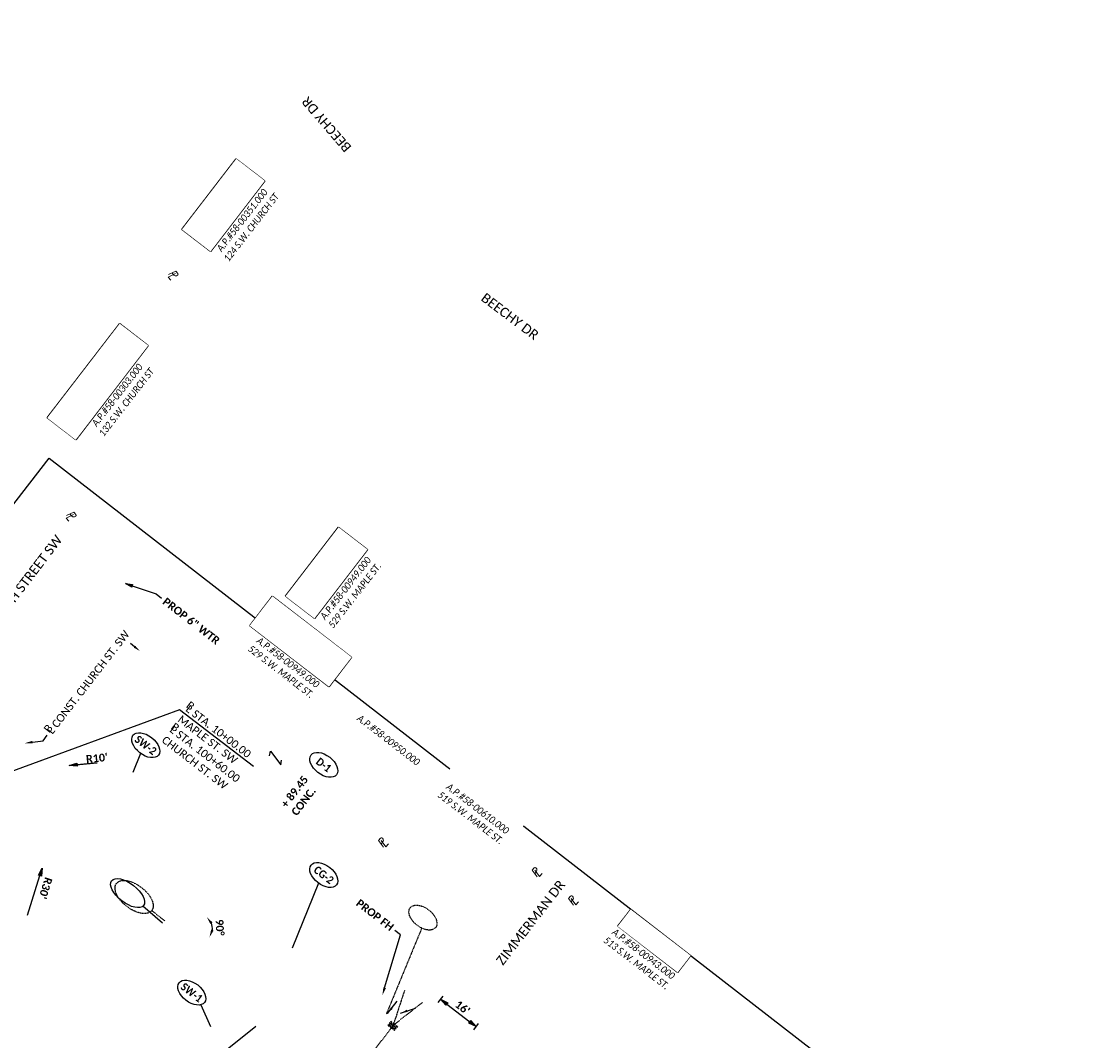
# Model space of a CAD drawing. Header units: feet. Extents: x 2204748 to 2209851, y 304262 to 307692.
# Tile 8 of 28: x 2205694 to 2206076, y 306528 to 306892. Entities that reach past the tile are written whole.
import ezdxf
from ezdxf import colors
from ezdxf.entities.mleader import LeaderData, LeaderLine
from ezdxf.math import Vec2, Vec3

# ---------------------------------------------------------------- set-up
doc = ezdxf.new("R2010")
doc.units = ezdxf.units.FT
doc.header["$MEASUREMENT"] = 0
doc.set_wipeout_variables(frame=1)
for name, pattern in [('2', [0.1, 0.06, -0.04]), ('OhDOT_USTN1', [0.055, 0.014, -0.041]), ('OhDOT_USTN2', [0.11, 0.069, -0.041]), ('OhDOT_USTN4', [0.22, 0.11, -0.041, 0.028, -0.041]), ('OhDOT_USTN5', [0.11, 0.055, -0.055]), ('OhDOT_USTN6', [0.223, 0.083, -0.028, 0.028, -0.028, 0.028, -0.028]), ('OhDOT_USTN7', [0.221, 0.11, -0.028, 0.055, -0.028]), ('REDO_Drainage01', [1.6, 0.85, -0.75]), ('setbackex', [1.4, 1.3, -0.1])]:
    doc.linetypes.add(name, pattern=pattern)
for name, color, linetype in [('0_Text+_Line_Mask', 9, 'Continuous'), ('DR_P_Text', 7, 'Continuous'), ('DR_X_Cells', 121, 'Continuous'), ('DR_X_Storm_Sewer', 151, 'OhDOT_USTN5'), ('DV_X_Owner_Labels', 7, 'setbackex'), ('DV_X_Text', 7, 'Continuous'), ('RW_X_Text', 7, 'Continuous'), ('SH_TextM', 7, 'Continuous'), ('UT_P_Sanitary_Text', 125, 'Continuous'), ('UT_X_Electric_Cells', 1, 'Continuous')]:
    doc.layers.add(name, color=color, linetype=linetype)
doc.layers.add('SH_VPort', color=5, linetype='Continuous', plot=False)
doc.styles.add('Simplex Normal (0.14)', font='calibri.ttf', dxfattribs={"height": 0.14})
doc.styles.add('Slanted Normal (0.125) Font 31', font='calibrii.ttf', dxfattribs={"width": 0.9, "height": 0.125})
doc.styles.add('Slanted-Normal', font='calibriz.ttf', dxfattribs={"height": 0.14})
doc.styles.add('Slanted-Sub Title', font='calibriz.ttf', dxfattribs={"height": 0.17})
doc.styles.add('Straight Normal (0.14) Font 30', font='calibrib.ttf', dxfattribs={"height": 0.14})
doc.styles.add('Straight-Normal', font='calibrib.ttf', dxfattribs={"height": 0.14})
doc.dimstyles.new('Dec Straight 0', dxfattribs={"dimtxt": 0.14, "dimasz": 0.14, "dimexe": 0.07, "dimexo": 0.07, "dimgap": 0.05, "dimtad": 1, "dimdec": 0, "dimzin": 0, "dimdsep": 46, "dimtxsty": 'Straight Normal (0.14) Font 30', "dimcen": 0.07, "dimclrd": 9, "dimclre": 9, "dimclrt": 256, "dimadec": 0, "dimazin": 0, "dimtfac": 1, "dimtdec": 0, "dimtofl": 0, "dimtmove": 2, "dimatfit": 3, "dimfxl": 1, "dimtolj": 1, "dimtzin": 0, "dimlwd": 25, "dimlwe": 25, "dimarcsym": 0})
doc.dimstyles.new('Dec Straight 1', dxfattribs={"dimtxt": 0.14, "dimasz": 0.14, "dimexe": 0.07, "dimexo": 0.07, "dimgap": 0.05, "dimtad": 1, "dimdec": 1, "dimzin": 0, "dimdsep": 46, "dimtxsty": 'Straight Normal (0.14) Font 30', "dimblk": 'Dim1', "dimcen": 0, "dimclrd": 95, "dimclre": 95, "dimclrt": 256, "dimaunit": 1, "dimadec": 4, "dimazin": 0, "dimtfac": 1, "dimtdec": 1, "dimtofl": 0, "dimtmove": 0, "dimatfit": 3, "dimldrblk": 'Dim1', "dimfxl": 1, "dimtolj": 1, "dimtzin": 0, "dimlwd": 25, "dimlwe": 25, "dimarcsym": 0})

# ---------------------------------------------------------------- blocks, each defined once
blk = doc.blocks.new('PL')
at = {"layer": 'DV_X_Text', "char_height": 0.14, "attachment_point": 1, "style": 'Simplex Normal (0.14)'}
for s, insert, width in [('{\\Fsimplex|c0;\\Q15;P}', (-0.028, 0.106), 0.15221), ('{\\Fsimplex|c0;\\Q15;L}', (0.002, 0.072), 0.05119)]:
    blk.add_mtext(s, dxfattribs=dict(at, insert=insert, width=width))
blk = doc.blocks.new('Dim1')
h = blk.add_hatch(color=4)
h.dxf.hatch_style = 1
h.paths.add_polyline_path([(0, 0), (-1, -0.2), (-1, 0.2)])
at = {"color": 4}
blk.add_lwpolyline([(0, 0), (-1, -0.2), (-1, 0.2), (0, 0)], dxfattribs=at)
blk = doc.blocks.new('*D965')
at = {"layer": 'Defpoints', "color": 0, "transparency": 16777216}
for p in [(2205841.87, 306540.42), (2205856.28, 306532.9), (2205854.55, 306530.66)]:
    blk.add_point(p, dxfattribs=at)
at = {"layer": 'SH_TextM', "color": 95, "lineweight": 25, "transparency": 16777216}
for p, q in [((2205842.73, 306541.53), (2205844.45, 306543.77)), ((2205845.82, 306540.95), (2205854.06, 306534.61)), ((2205855.41, 306531.77), (2205857.13, 306534.01))]:
    blk.add_line(p, q, dxfattribs=at)
at = {"layer": 'SH_TextM', "color": 95, "lineweight": 25, "transparency": 16777216, "xscale": 2.8, "yscale": 2.8, "zscale": 2.8}
for p, rotation in [((2205843.6, 306542.66), 142.418873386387), ((2205856.28, 306532.9), 322.418873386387)]:
    blk.add_blockref('Dim1', p, dxfattribs=dict(at, rotation=rotation))
at = {"layer": 'SH_TextM', "transparency": 16777216, "insert": (2205851.43, 306539.71), "char_height": 2.8, "attachment_point": 5, "rotation": 322.4189, "style": 'Straight Normal (0.14) Font 30'}
blk.add_mtext("\\A1;16'", dxfattribs=at)
blk = doc.blocks.new('*D988')
at = {"color": 9, "lineweight": 25, "transparency": 16777216}
blk.add_arc((2206069.04, 306327.8), 5.2, 353.6535, 21.1968, dxfattribs=at)
at = {"color": 9, "transparency": 16777216}
for points in [[(2206073.52, 306329.4), (2206074.27, 306329.96), (2206072.22, 306331.92)], [(2206074.65, 306327.05), (2206073.78, 306327.4), (2206073.17, 306324.62)]]:
    blk.add_solid(points, dxfattribs=at)
at = {"layer": 'Defpoints', "color": 0, "transparency": 16777216}
for p in [(2205670.07, 306634.7), (2206093.44, 306359.5), (2206069.04, 306327.8), (2206073.85, 306329.78), (2206842.8, 305732.6)]:
    blk.add_point(p, dxfattribs=at)
at = {"transparency": 16777216, "insert": (2206076.88, 306328.17), "char_height": 2.8, "attachment_point": 5, "rotation": 272.7622, "style": 'Straight Normal (0.14) Font 30'}
blk.add_mtext('\\A1;90%%D', dxfattribs=at)
blk = doc.blocks.new('*D989')
at = {"color": 9, "lineweight": 25, "transparency": 16777216}
blk.add_arc((2205756.83, 306567.96), 5.2, 353.6535, 21.1968, dxfattribs=at)
at = {"color": 9, "transparency": 16777216}
for points in [[(2205761.31, 306569.56), (2205762.05, 306570.12), (2205760, 306572.09)], [(2205762.43, 306567.21), (2205761.57, 306567.56), (2205760.95, 306564.79)]]:
    blk.add_solid(points, dxfattribs=at)
at = {"layer": 'Defpoints', "color": 0, "transparency": 16777216}
for p in [(2205357.85, 306874.87), (2205781.22, 306599.66), (2205756.83, 306567.96), (2205761.64, 306569.95), (2206530.58, 305972.77)]:
    blk.add_point(p, dxfattribs=at)
at = {"transparency": 16777216, "insert": (2205764.67, 306568.34), "char_height": 2.8, "attachment_point": 5, "rotation": 272.7622, "style": 'Straight Normal (0.14) Font 30'}
blk.add_mtext('\\A1;90%%D', dxfattribs=at)
blk = doc.blocks.new('*D993')
at = {"color": 9, "lineweight": 25, "transparency": 16777216}
blk.add_line((2206349.28, 306106.32), (2206350.07, 306107.34), dxfattribs=at)
blk.add_arc((2206352.14, 306110.03), 4.79, 266.3847, 288.4782, dxfattribs=at)
at = {"color": 9, "transparency": 16777216}
for points in [[(2206351.67, 306104.81), (2206352, 306105.68), (2206349.22, 306106.23)], [(2206353.39, 306105.86), (2206353.93, 306105.1), (2206355.94, 306107.11)]]:
    blk.add_solid(points, dxfattribs=at)
at = {"layer": 'Defpoints', "color": 0, "transparency": 16777216}
for p in [(2205670.07, 306634.7), (2206348.43, 306105.21), (2206351.51, 306105.28), (2206324.04, 306073.5), (2206842.8, 305732.6)]:
    blk.add_point(p, dxfattribs=at)
at = {"transparency": 16777216, "insert": (2206354.02, 306102.83), "char_height": 2.8, "attachment_point": 5, "rotation": 14.616, "style": 'Straight Normal (0.14) Font 30'}
blk.add_mtext('\\A1;90%%D', dxfattribs=at)
blk = doc.blocks.new('CB3-X')
at = {"layer": 'Defpoints', "color": 20, "linetype": 'REDO_Drainage01', "lineweight": 0}
blk.add_lwpolyline([(-2.37, 0.75), (2.37, 0.75), (2.37, -1.5), (-2.37, -1.5), (-2.37, 0.75)], close=True, dxfattribs=at)
at = {"layer": 'Defpoints', "color": 21, "linetype": 'OhDOT_USTN2', "lineweight": 53}
blk.add_point((0, 1.42), dxfattribs=at)
at = {"layer": 'Defpoints', "color": 61, "linetype": 'OhDOT_USTN6', "lineweight": 53}
for p in [(0, 0.75), (-2.37, -0.37), (0, -1.5), (2.37, -0.37)]:
    blk.add_point(p, dxfattribs=at)
at = {"layer": 'Defpoints', "color": 21, "linetype": 'OhDOT_USTN5', "lineweight": 53}
blk.add_point((0, 0), dxfattribs=at)
at = {"layer": 'Defpoints', "color": 40, "linetype": 'OhDOT_USTN4', "lineweight": 53}
blk.add_point((0, 0), dxfattribs=at)
at = {"layer": 'Defpoints', "color": 151, "linetype": 'OhDOT_USTN7', "lineweight": 53}
blk.add_point((0, -0.37), dxfattribs=at)
at = {"layer": 'Defpoints', "color": 223, "linetype": 'OhDOT_USTN1', "lineweight": 53}
blk.add_point((0, -2.17), dxfattribs=at)
at = {"layer": 'DR_X_Cells', "color": 151, "linetype": 'Continuous', "lineweight": 0}
for p, q in [((-2.5, -1.76), (-0.75, 0)), ((-2.5, -0.63), (-1.88, 0)), ((-1.44, -1.83), (0.38, 0)), ((-0.31, -1.83), (1.51, 0)), ((0.82, -1.83), (2.5, -0.14)), ((1.94, -1.83), (2.5, -1.28))]:
    blk.add_line(p, q, dxfattribs=at)
at = {"layer": 'DR_X_Cells', "color": 151, "linetype": 'REDO_Drainage01', "lineweight": 0}
blk.add_lwpolyline([(-3.04, 1.42), (3.04, 1.42), (3.04, -2.17), (-3.04, -2.17), (-3.04, 1.42)], close=True, dxfattribs=at)
at = {"layer": 'DR_X_Cells', "color": 151, "linetype": 'Continuous', "lineweight": 0, "flags": 128}
blk.add_lwpolyline([(-2.5, 0), (2.5, 0), (2.5, -1.83), (-2.5, -1.83), (-2.5, 0)], close=True, dxfattribs=at)
blk = doc.blocks.new('CI')
at = {"layer": 'UT_X_Electric_Cells'}
blk.add_blockref('CB3-X', (0, 0), dxfattribs=at)
blk = doc.blocks.new('*U1001')
at = {"layer": 'SH_TextM', "linetype": 'Continuous'}
blk.add_lwpolyline([(4.53, -1.41), (-1.11, -1.41)], dxfattribs=at)
at = {"layer": 'SH_TextM'}
blk.add_solid([(2.03, -0.99), (4.53, -1.41), (2.03, -1.82)], dxfattribs=at)
blk = doc.blocks.new('*D1029')
at = {"layer": 'Defpoints', "color": 0, "transparency": 16777216}
for p in [(2205984.98, 307009.34), (2205639.17, 306635.7), (2205670.79, 306610.72), (2205676.39, 306610.18), (2205649.22, 306575.04)]:
    blk.add_point(p, dxfattribs=at)
at = {"layer": 'SH_TextM', "color": 9, "lineweight": 25, "transparency": 16777216}
blk.add_arc((2205676.39, 306610.18), 5.62, 174.3849, 203.4665, dxfattribs=at)
at = {"layer": 'SH_TextM', "color": 9, "transparency": 16777216}
for points in [[(2205670.35, 306610.89), (2205671.23, 306610.57), (2205671.75, 306613.36)], [(2205671.6, 306608.23), (2205670.86, 306607.66), (2205672.95, 306605.73)]]:
    blk.add_solid(points, dxfattribs=at)
at = {"layer": 'SH_TextM', "transparency": 16777216, "insert": (2205668.05, 306608.62), "char_height": 2.8, "attachment_point": 5, "rotation": 280.6318, "style": 'Straight Normal (0.14) Font 30'}
blk.add_mtext('\\A1;87%%D', dxfattribs=at)

msp = doc.modelspace()

# ---------------------------------------------------------------- linework, layer by layer
at = {"layer": '0_Text+_Line_Mask'}
for points in [[(2205770.56, 306842.99), (2205780.76, 306835.14), (2205761.34, 306809.89), (2205751.14, 306817.74)], [(2205713.15, 306742.58), (2205702.98, 306750.4), (2205728.9, 306784.1), (2205739.07, 306776.28)], [(2205807.13, 306711.33), (2205817.45, 306703.39), (2205798.49, 306678.74), (2205788.17, 306686.68)], [(2205783.45, 306686.71), (2205811.79, 306664.92), (2205803.67, 306654.37), (2205775.34, 306676.17)], [(2205911.54, 306574.76), (2205932.97, 306558.28), (2205928.33, 306552.26), (2205906.91, 306568.74)]]:
    msp.add_lwpolyline(points, close=True, dxfattribs=at)
at = {"layer": 'DR_P_Text', "linetype": '2'}
msp.add_lwpolyline([(2205836.84, 306568.09), (2205824.12, 306537.24)], dxfattribs=at)
at = {"layer": 'DR_X_Storm_Sewer'}
for points in [[(2205830.73, 306545.93), (2205826.6, 306533.3)], [(2205837.07, 306541.49), (2205826.6, 306533.3)], [(2205826.6, 306533.3), (2205808.32, 306509.46)]]:
    msp.add_lwpolyline(points, dxfattribs=at)
at = {"layer": 'DV_X_Text'}
msp.add_lwpolyline([(2205782.41, 306629.62), (2205782.75, 306631.32), (2205786.48, 306626.48), (2205786.7, 306628.16)], dxfattribs=at)
at = {"layer": 'SH_TextM', "color": 95, "lineweight": 25}
for p, q in [((2205720.83, 306627.18), (2205713.63, 306626.5)), ((2205695.87, 306572.74), (2205700.33, 306586.88))]:
    msp.add_line(p, q, dxfattribs=at)
at = {"layer": 'SH_TextM', "color": 95, "linetype": 'ByBlock', "lineweight": -2}
msp.add_lwpolyline([(2205734.18, 306668.65), (2205732.75, 306669.81)], dxfattribs=at)
at = {"layer": 'SH_TextM'}
for points in [[(2205776.71, 306625.83), (2205750.29, 306646.15), (2205685.92, 306622.51)], [(2205736.35, 306630.53), (2205733.58, 306623.7)], [(2205710.84, 306626.23), (2205720.81, 306627.21)], [(2205799.99, 306584.16), (2205790.58, 306560.92)], [(2205757.92, 306540.71), (2205761.29, 306532.99)], [(2205751.83, 306512.4), (2205777.59, 306533.07)]]:
    msp.add_lwpolyline(points, dxfattribs=at)
at = {"layer": 'SH_TextM', "linetype": '2'}
msp.add_lwpolyline([(2205740.34, 306574.37), (2205744.95, 306570.73)], dxfattribs=at)
at = {"layer": 'SH_TextM'}
for centre in [(2205738.18, 306633.46), (2205801.83, 306626.44), (2205801.83, 306587.08), (2205754.64, 306545.06)]:
    msp.add_ellipse(centre, major_axis=(-4.56, 3.53), ratio=0.596932, dxfattribs=at)
at = {"layer": 'SH_TextM', "linetype": '2'}
for centre, major_axis, ratio in [((2205734.03, 306579.22), (-6.31, 4.85), 0.537914), ((2205837.28, 306571.85), (-4.56, 3.53), 0.596932)]:
    msp.add_ellipse(centre, major_axis=major_axis, ratio=ratio, dxfattribs=at)
at = {"layer": 'SH_TextM', "color": 4}
msp.add_solid([(2205733.92, 306668.32), (2205736.12, 306667.07), (2205734.44, 306668.97)], dxfattribs=at)
at = {"layer": 'SH_VPort', "elevation": -658.73}
msp.add_lwpolyline([(2205703.71, 306736.02), (2206142.78, 306395.69), (2206016.13, 306232.3), (2205577.06, 306572.63)], close=True, dxfattribs=at)
at = {"layer": 'UT_P_Sanitary_Text', "elevation": 1047.07}
msp.add_lwpolyline([(2205744.12, 306569.9), (2205737.19, 306575.96)], dxfattribs=at)
at = {"layer": 'UT_P_Sanitary_Text'}
msp.add_ellipse((2205731.69, 306580.6), major_axis=(-5.71, 4.42), ratio=0.477169, dxfattribs=at)

# ---------------------------------------------------------------- block references
at = {"layer": 'DR_X_Cells', "xscale": 0.5, "yscale": 0.5, "zscale": 0.5, "rotation": 322.8727999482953}
msp.add_blockref('CI', (2205826.6, 306533.3), dxfattribs=at)
at = {"layer": 'DV_X_Text'}
for p, xscale, yscale, zscale, rotation in [((2205746.9, 306801.99), 20, 20, 20, 311.0272434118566), ((2205710.42, 306715.88), 20, 20, 20, 310.5532126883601), ((2205822.67, 306597.53), 20.00000000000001, 20.00000000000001, 20.00000000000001, 52.27134078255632), ((2205877.59, 306586.92), 20.00000000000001, 20.00000000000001, 20.00000000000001, 52.27134078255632), ((2205890.59, 306576.82), 20.00000000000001, 20.00000000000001, 20.00000000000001, 52.27134078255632)]:
    msp.add_blockref('PL', p, dxfattribs=dict(at, xscale=xscale, yscale=yscale, zscale=zscale, rotation=rotation))
at = {"layer": 'SH_TextM', "color": 95, "lineweight": 25, "xscale": 2.8, "yscale": 2.8, "zscale": 2.8, "rotation": 185.5534737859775}
msp.add_blockref('Dim1', (2205710.84, 306626.23), dxfattribs=at)
at = {"layer": 'SH_TextM', "xscale": 2.8, "yscale": 2.8, "zscale": 2.8, "rotation": 72.51360159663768}
msp.add_blockref('Dim1', (2205701.17, 306589.55), dxfattribs=at)
at = {"layer": 'SH_TextM'}
for p, rotation in [((2205828.51, 306540.28), 231.968171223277), ((2205834.02, 306537.8), 197.9019823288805)]:
    msp.add_blockref('*U1001', p, dxfattribs=dict(at, rotation=rotation))

# ---------------------------------------------------------------- texts
at = {"layer": 'DV_X_Owner_Labels', "char_height": 2.5, "width": 97.223, "attachment_point": 2, "style": 'Slanted Normal (0.125) Font 31'}
for s, insert, rotation in [('MATTHEW D. ADAMS\\PRUTH L. ADAMS\\PO.R. 1535, PG. 345\\PA.P.#58-00351.000\\P124 S.W. CHURCH ST', (2205761.75, 306829.47), 52.1945), ('KENNETH D. HERSHBERGER\\PCHERYL HERSHBERGER\\PD.V. 500, PG. 799\\PA.P.#58-00303.000\\P132 S.W. CHURCH ST', (2205717.11, 306767), 52.1945), ('ESTHER M. MILLER\\PNANCY K. MILLER\\PO.R. 1176, PG. 1592\\PA.P.#58-00949.000\\P529 S.W. MAPLE ST.', (2205798.75, 306698), 52.1945), ('ESTHER M. & NANCY K.\\PMILLER\\PO.R. 1176, PG. 1592\\PA.P.#58-00949.000\\P529 S.W. MAPLE ST.', (2205797.44, 306673.95), 322.431), ('\\PA.P.#58-00950.000', (2205828.29, 306639.6), 322.431), ('DERRICK NEAL YODER\\PLEANNE MARIE YODER\\PO.R. 1608, PG. 2178\\PA.P.#58-00610.000\\P519 S.W. MAPLE ST.', (2205865.25, 306621.71), 322.431), ('FRIEDRICH MILLER\\PO.R. 1495, PG. 183\\PA.P.#58-00943.000\\P513 S.W. MAPLE ST.', (2205921.98, 306566.5), 322.431)]:
    msp.add_mtext(s, dxfattribs=dict(at, insert=insert, rotation=rotation))
at = {"layer": 'RW_X_Text', "style": 'Slanted-Sub Title'}
for s, rotation, p in [('BEECHY DR', 130.7371, (2205811.93, 306847.25)), ('BEECHY DR', 323.0275, (2205857.74, 306792.61)), ('CHURCH STREET SW', 52.7517, (2205682.13, 306672.04)), ('ZIMMERMAN DR', 52.22, (2205865.85, 306554.55))]:
    msp.add_text(s, height=3.4, rotation=rotation, dxfattribs=at).set_placement(p)
at = {"layer": 'SH_TextM', "char_height": 2.8}
for s, insert, width, attachment_point, rotation, style in [('\\pxsm1;L STA. 10+00.00\\PMAPLE ST. SW\\PL STA. 100+60.00\\PCHURCH ST. SW', (2205753.9, 306648.07), 70.8753, 1, 322.4314, 'Slanted-Normal'), ('B', (2205754.09, 306649.4), 2.8, 1, 322.4314, 'Slanted-Normal'), ('B', (2205701.5, 306639.35), 2.8, 1, 52.292, 'Slanted-Normal'), ('B', (2205748.65, 306641.7), 2.8, 1, 322.4314, 'Slanted-Normal'), ('{\\W0.9;SW-2}', (2205738.18, 306633.46), 13.0687, 5, 322.431, 'Straight-Normal'), ('{\\W0.9;D-1}', (2205801.83, 306626.44), 13.0687, 5, 322.431, 'Straight-Normal'), ('{\\fCalibri|b1|i0|c0|p46;+ 89.45\\PCONC.}', (2205786.28, 306612.55), 15.4271, 1, 52.431, 'Slanted-Normal'), ('{\\W0.9;CG-2}', (2205801.83, 306587.08), 13.0687, 5, 322.431, 'Straight-Normal'), ('{\\W0.9;SW-1}', (2205754.64, 306545.06), 13.0687, 5, 322.431, 'Straight-Normal')]:
    msp.add_mtext(s, dxfattribs=dict(at, insert=insert, width=width, attachment_point=attachment_point, rotation=rotation, style=style))
at = {"layer": 'SH_TextM', "char_height": 2.8, "attachment_point": 5, "style": 'Straight Normal (0.14) Font 30'}
for s, insert, rotation in [("\\A1;R10'", (2205720.73, 306628.84), 5.5535), ("\\A1;R30'", (2205702.37, 306582.37), 252.5136)]:
    msp.add_mtext(s, dxfattribs=dict(at, insert=insert, rotation=rotation))

# ---------------------------------------------------------------- dimensions: what is measured, and where the dimension line sits
at = {"layer": 'SH_TextM'}
dim = msp.add_aligned_dim(p1=(2205841.87, 306540.42), p2=(2205854.55, 306530.66), distance=2.82, text="16'", dimstyle='Dec Straight 1', override={"dimpost": "'"}, dxfattribs=at)
dim.commit()
dim.dimension.update_dxf_attribs({"geometry": '*D965', "text_midpoint": (2205851.43, 306539.71)})

# ---------------------------------------------------------------- leaders
ml = msp.add_multileader_mtext('Standard', dxfattribs=at)
ml.set_content('PROP FH', color=256, style='Straight Normal (0.14) Font 30')
ml.set_leader_properties(color=256, linetype='Continuous', lineweight=-1)
ml.build(insert=Vec2(0, 0))
ml.multileader.update_dxf_attribs({"text_right_attachment_type": 3, "dogleg_length": 0.125, "arrow_head_size": 2.8, "scale": 20})
ctx = ml.context
ctx.base_point, ctx.scale, ctx.char_height, ctx.arrow_head_size, ctx.landing_gap_size, ctx.plane_origin, ctx.plane_x_axis, ctx.plane_y_axis = Vec3(2205813.21, 306578.1), 20, 2.8, 2.8, 1.2, Vec3(2205822.77, 306544.09), Vec3(0.79262, -0.609716), Vec3(0.609716, 0.79262)
ctx.right_attachment, ctx.text_align_type = 3, 2
notes = []
notes.append((ctx, [(1, (1, 1, 0), (2205829.24, 306565.72), (-0.79262, 0.609716), 2.5, [(0, [(2205822.77, 306544.09)], 0, [])])]))
ctx.mtext.insert, ctx.mtext.text_direction, ctx.mtext.rotation, ctx.mtext.alignment, ctx.mtext.flow_direction = Vec3(2205827.2, 306569.13), Vec3(0.79262, -0.609716), 5.627483, 3, 5
for ctx, leaders in notes:
    for number, flags, end, landing, length, lines in leaders:
        leader = LeaderData()
        leader.index, (leader.has_last_leader_line, leader.has_dogleg_vector, leader.attachment_direction) = number, flags
        leader.last_leader_point, leader.dogleg_vector, leader.dogleg_length = Vec3(end), Vec3(landing), length
        for number, points, colour, breaks in lines:
            line = LeaderLine()
            line.index, line.vertices, line.color, line.breaks = number, Vec3.list(points), colors.encode_raw_color(colour), breaks
            leader.lines.append(line)
        ctx.leaders.append(leader)

# ---------------------------------------------------------------- next in the draw order: wipeouts: each hides what was drawn before it
for points in [[(2205770.56, 306842.99), (2205780.76, 306835.14), (2205761.34, 306809.89), (2205751.14, 306817.74)], [(2205713.15, 306742.58), (2205702.98, 306750.4), (2205728.9, 306784.1), (2205739.07, 306776.28)], [(2205807.13, 306711.33), (2205817.45, 306703.39), (2205798.49, 306678.74), (2205788.17, 306686.68)], [(2205852.74, 306632.47), (2205879.01, 306612.27), (2205871.47, 306602.46), (2205845.2, 306622.67)], [(2205911.54, 306574.76), (2205932.97, 306558.28), (2205928.33, 306552.26), (2205906.91, 306568.74)]]:
    msp.add_wipeout(points).dxf.layer = '0_Text+_Line_Mask'

# ---------------------------------------------------------------- next in the draw order: wipeouts: each hides what was drawn before it
for points in [[(2205783.45, 306686.71), (2205811.79, 306664.92), (2205803.67, 306654.37), (2205775.34, 306676.17)], [(2205911.54, 306574.76), (2205932.97, 306558.28), (2205928.33, 306552.26), (2205906.91, 306568.74)]]:
    msp.add_wipeout(points).dxf.layer = '0_Text+_Line_Mask'

# ---------------------------------------------------------------- next in the draw order: dimensions: what is measured, and where the dimension line sits
for base, line1, line2, picture, middle in [((2205761.64, 306569.95), ((2205357.85, 306874.87), (2206530.58, 305972.77)), ((2205781.22, 306599.66), (2205756.83, 306567.96)), '*D989', (2205764.67, 306568.34)), ((2206073.85, 306329.78), ((2205670.07, 306634.7), (2206842.8, 305732.6)), ((2206093.44, 306359.5), (2206069.04, 306327.8)), '*D988', (2206076.88, 306328.17)), ((2206351.51, 306105.28), ((2205670.07, 306634.7), (2206842.8, 305732.6)), ((2206348.43, 306105.21), (2206324.04, 306073.5)), '*D993', (2206354.02, 306102.83))]:
    dim = msp.add_angular_dim_2l(base=base, line1=line1, line2=line2, text='90%%D', dimstyle='Dec Straight 0', override={"dimscale": 0, "dimpost": "'"})
    dim.commit()
    dim.dimension.update_dxf_attribs({"geometry": picture, "text_midpoint": middle, "dimtype": 162})
dim = msp.add_angular_dim_2l(base=(2205670.79, 306610.72), line1=((2205649.22, 306575.04), (2205984.98, 307009.34)), line2=((2205639.17, 306635.7), (2205676.39, 306610.18)), text='87%%D', dimstyle='Dec Straight 0', override={"dimscale": 0, "dimpost": "'"}, dxfattribs=at)
dim.commit()
dim.dimension.update_dxf_attribs({"geometry": '*D1029', "text_midpoint": (2205668.05, 306608.62), "dimtype": 162})

# ---------------------------------------------------------------- next in the draw order: leaders
ml = msp.add_multileader_mtext('Standard', dxfattribs=at)
ml.set_content('PROP 6" WTR', color=256, style='Straight Normal (0.14) Font 30')
ml.set_leader_properties(color=95)
ml.set_arrow_properties(name='Dim1')
ml.build(insert=Vec2(0, 0))
ml.multileader.update_dxf_attribs({"text_right_attachment_type": 3, "dogleg_length": 0.125, "arrow_head_size": 2.5})
ctx = ml.context
ctx.base_point, ctx.char_height, ctx.arrow_head_size, ctx.landing_gap_size, ctx.plane_origin, ctx.plane_x_axis, ctx.plane_y_axis = Vec3(2205743.85, 306686.03, -658.73), 2.8, 2.5, 1.2, Vec3(2205733.02, 306683.43, -658.73), Vec3(0.790369, -0.612631), Vec3(0.612631, 0.790369)
ctx.right_attachment = 3
notes = []
notes.append((ctx, [(0, (1, 1, 0), (2205741.87, 306687.56, -658.73), (0.790369, -0.612631), 2.5, [(0, [(2205730.98, 306691.18, -658.73)], 0, [])])]))
ctx.mtext.insert, ctx.mtext.text_direction, ctx.mtext.rotation, ctx.mtext.flow_direction = Vec3(2205745.67, 306686.42, -658.73), Vec3(0.790369, -0.612631), 5.6238, 5
ctx.mtext.has_bg_fill, ctx.mtext.bg_color, ctx.mtext.bg_scale_factor, ctx.mtext.bg_transparency, ctx.mtext.use_window_bg_color = 1, -1027028792, 1.5, 0, 1
for ctx, leaders in notes:
    for number, flags, end, landing, length, lines in leaders:
        leader = LeaderData()
        leader.index, (leader.has_last_leader_line, leader.has_dogleg_vector, leader.attachment_direction) = number, flags
        leader.last_leader_point, leader.dogleg_vector, leader.dogleg_length = Vec3(end), Vec3(landing), length
        for number, points, colour, breaks in lines:
            line = LeaderLine()
            line.index, line.vertices, line.color, line.breaks = number, Vec3.list(points), colors.encode_raw_color(colour), breaks
            leader.lines.append(line)
        ctx.leaders.append(leader)

# ---------------------------------------------------------------- next in the draw order: leaders
ml = msp.add_multileader_mtext('Standard', dxfattribs=at)
ml.set_content('EX. BRICK WALL, DND', color=256, style='Straight Normal (0.14) Font 30')
ml.set_leader_properties(color=256, linetype='Continuous', lineweight=-1)
ml.build(insert=Vec2(0, 0))
ml.multileader.update_dxf_attribs({"text_right_attachment_type": 3, "dogleg_length": 0.125, "arrow_head_size": 2.8, "scale": 20})
ctx = ml.context
ctx.base_point, ctx.scale, ctx.char_height, ctx.arrow_head_size, ctx.landing_gap_size, ctx.plane_origin, ctx.plane_x_axis, ctx.plane_y_axis = Vec3(2206046.9, 306422.02), 20, 2.5, 2.8, 1.2, Vec3(2206051.8, 306359.27), Vec3(0.79262, -0.609716), Vec3(0.609716, 0.79262)
ctx.right_attachment, ctx.text_align_type = 3, 2
notes = []
notes.append((ctx, [(1, (1, 1, 0), (2206069.2, 306399.57), (-0.79262, 0.609716), 2.5, [(0, [(2206061.49, 306373.72)], 0, [])])]))
ctx.mtext.insert, ctx.mtext.text_direction, ctx.mtext.rotation, ctx.mtext.width, ctx.mtext.alignment, ctx.mtext.flow_direction = Vec3(2206069.59, 306406.15), Vec3(0.79262, -0.609716), 5.627483, 27.7256, 3, 5
ml = msp.add_multileader_mtext('Standard', dxfattribs=at)
ml.set_content('L CONST. CHURCH ST. SW', color=256, style='Slanted-Normal')
ml.set_leader_properties(color=256, linetype='Continuous', lineweight=-1)
ml.build(insert=Vec2(0, 0))
ml.multileader.update_dxf_attribs({"text_right_attachment_type": 3, "dogleg_length": 0.125, "arrow_head_size": 2.8, "scale": 20})
ctx = ml.context
ctx.base_point, ctx.scale, ctx.char_height, ctx.arrow_head_size, ctx.landing_gap_size, ctx.plane_origin, ctx.plane_x_axis, ctx.plane_y_axis = Vec3(2205703, 306637.04), 20, 2.8, 2.8, 1.2, Vec3(2205694.74, 306629.74), Vec3(0.611638, 0.791138), Vec3(-0.791138, 0.611638)
ctx.right_attachment = 3
notes.append((ctx, [(0, (1, 1, 0), (2205701.47, 306635.06), (0.611638, 0.791138), 2.5, [(0, [(2205694.94, 306634.17)], 0, [])])]))
ctx.mtext.insert, ctx.mtext.text_direction, ctx.mtext.rotation, ctx.mtext.flow_direction = Vec3(2205702.61, 306638.86), Vec3(0.611638, 0.791138), 0.912668, 5
for ctx, leaders in notes:
    for number, flags, end, landing, length, lines in leaders:
        leader = LeaderData()
        leader.index, (leader.has_last_leader_line, leader.has_dogleg_vector, leader.attachment_direction) = number, flags
        leader.last_leader_point, leader.dogleg_vector, leader.dogleg_length = Vec3(end), Vec3(landing), length
        for number, points, colour, breaks in lines:
            line = LeaderLine()
            line.index, line.vertices, line.color, line.breaks = number, Vec3.list(points), colors.encode_raw_color(colour), breaks
            leader.lines.append(line)
        ctx.leaders.append(leader)

doc.saveas('drawing.dxf')
